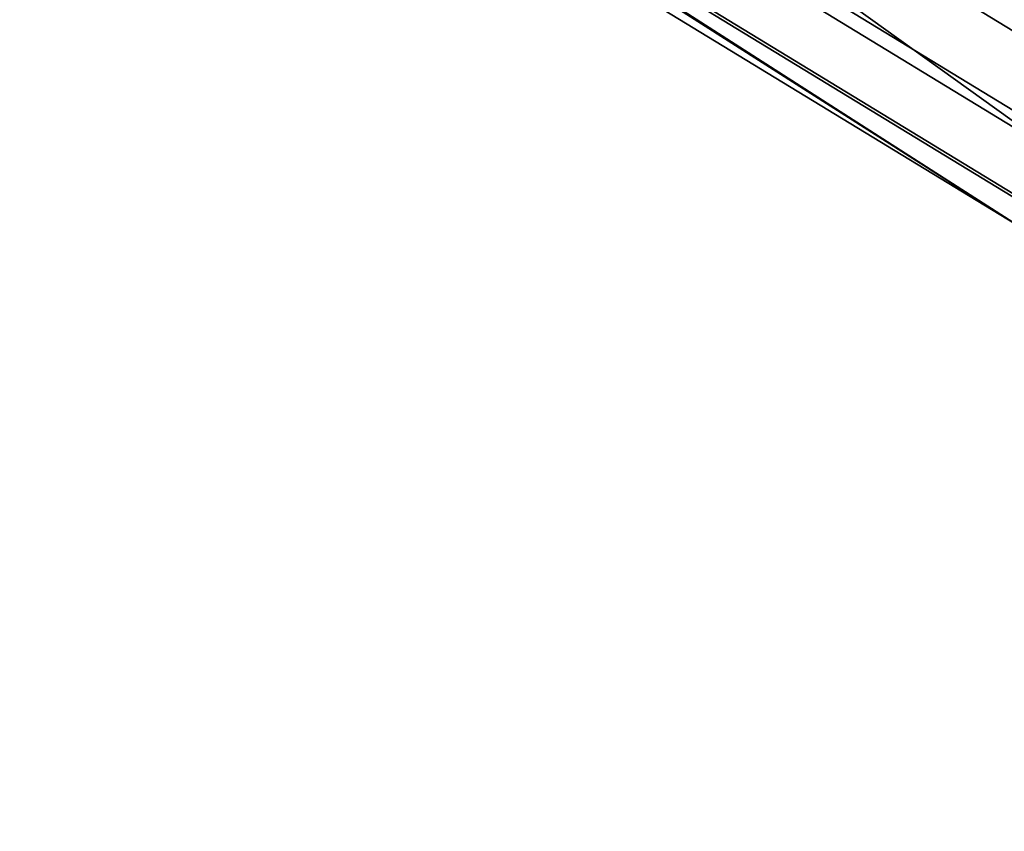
# Model space of a CAD drawing. Header units: inches. Extents: x 0 to 54.6, y -45.5 to 0.
# Tile 4 of 256: x 17.4 to 18.9, y -34.5 to -33.2. Entities that reach past the tile are written whole.
import ezdxf

# ---------------------------------------------------------------- set-up
doc = ezdxf.new("R2010")
doc.units = ezdxf.units.IN
doc.header["$LTSCALE"] = 0.03937
doc.header["$MEASUREMENT"] = 0
doc.layers.add('A-FURN-3-ST-BK', color=151, linetype='Continuous')

msp = doc.modelspace()

# ---------------------------------------------------------------- meshes
at = {"layer": 'A-FURN-3-ST-BK'}
mesh = msp.add_polyface(dxfattribs=at)
corners = [(18.6962, -27.13, 18), (20.0826, -28.2158, 17.9625), (18.5646, -27.3825, 17.9625), (19.95, -28.4456, 17.8526), (18.442, -27.6178, 17.8526), (19.8361, -28.6429, 17.6778), (18.3367, -27.8198, 17.6778), (19.6937, -28.8894, 17.1847), (18.9038, -28.4881, 16.9), (18.2051, -28.0722, 17.1847), (18.2559, -27.9748, 17.45), (19.7487, -28.7943, 17.45), (17.333, -27.6731, 16.9), (16.6826, -27.32, 17.1847), (16.7292, -27.2204, 17.45), (16.8032, -27.0621, 17.6778), (20.4363, -29.3729, 5.25), (18.9038, -28.4881, 5.25), (17.333, -27.6731, 5.25), (20.4189, -29.4015, 5.125), (18.8877, -28.5175, 5.125), (17.3183, -27.7032, 5.125), (20.3714, -29.4797, 5.0335), (18.8437, -28.5977, 5.0335), (17.278, -27.7853, 5.0335), (20.3064, -29.5866, 5), (18.7837, -28.7074, 5), (17.2229, -27.8976, 5), (21.7882, -30.5333, 5), (19.0385, -33.3335, 5), (17.625, -32.4726, 5), (16.1727, -31.679, 5), (19.9884, -30.1095, 33), (19.4279, -29.3499, 32.9659), (18.4898, -29.2443, 33), (17.9595, -28.5438, 32.9659), (16.9538, -28.4473, 33), (16.4577, -27.8018, 32.9659), (20.1396, -28.1173, 31.8898), (18.6173, -27.2816, 31.8898), (18.5276, -27.4538, 32.204), (20.0425, -28.2854, 32.204), (18.4127, -27.6743, 32.4772), (19.9181, -28.5008, 32.4772), (18.2765, -27.9356, 32.6999), (19.7708, -28.756, 32.6999), (18.1237, -28.2288, 32.8647), (19.6055, -29.0423, 32.8647), (20.2061, -28.002, 31.5452), (18.6789, -27.1636, 31.5452), (16.873, -26.9136, 32.4772), (16.7482, -27.1805, 32.6999), (16.6081, -27.48, 32.8647), (19.1736, -33.1232, 33), (21.4467, -31.0412, 33), (17.75, -32.2561, 33), (16.2872, -31.4568, 33), (20.2652, -34.4637, 32.5), (18.924, -33.5119, 32.6913), (18.9034, -33.5439, 32.5), (17.519, -32.6561, 32.6913), (17.5, -32.6891, 32.5), (20.4441, -34.2122, 32.9619), (19.0702, -33.2842, 32.9619), (17.6543, -32.4218, 32.9619), (17.5732, -32.5623, 32.8536), (18.9826, -33.4207, 32.8536), (16.1995, -31.6268, 32.9619), (18.9034, -33.5439, 5.25), (17.5, -32.6891, 5.25), (20.3376, -34.3618, 5.0335), (18.971, -33.4387, 5.0335), (17.5625, -32.5809, 5.0335), (20.2846, -34.4364, 5.125), (18.9215, -33.5157, 5.125), (17.5167, -32.6601, 5.125), (20.2652, -34.4637, 5.25)]
mesh.append_faces([[corners[k] for k in face] for face in [(0, 1, 2), (1, 3, 4, 2), (3, 5, 6, 4), (7, 8, 9), (7, 9, 10, 11), (11, 10, 6, 5), (8, 12, 9), (9, 12, 13), (9, 13, 14, 10), (10, 14, 15, 6), (8, 16, 17), (8, 17, 12), (12, 17, 18), (17, 19, 20), (17, 20, 18), (18, 20, 21), (19, 22, 23, 20), (20, 23, 24, 21), (23, 25, 26), (23, 26, 24), (24, 26, 27), (28, 29, 30), (25, 30, 31), (25, 31, 26), (32, 33, 34), (34, 33, 35), (34, 35, 36), (36, 35, 37), (38, 39, 40, 41), (41, 40, 42, 43), (43, 42, 44, 45), (45, 44, 46, 47), (47, 46, 35, 33), (48, 49, 39), (42, 50, 51, 44), (44, 51, 52, 46), (46, 52, 37, 35), (53, 54, 55), (55, 32, 56), (56, 32, 34), (57, 58, 59), (59, 58, 60), (59, 60, 61), (62, 53, 63), (53, 55, 63), (63, 55, 64), (63, 64, 65, 66), (66, 65, 60, 58), (64, 55, 67), (68, 57, 59), (68, 59, 69), (69, 59, 61), (29, 70, 71), (29, 71, 30), (30, 71, 72), (70, 73, 74, 71), (71, 74, 75, 72), (74, 76, 68), (74, 68, 75), (75, 68, 69)]])

doc.saveas('drawing.dxf')
